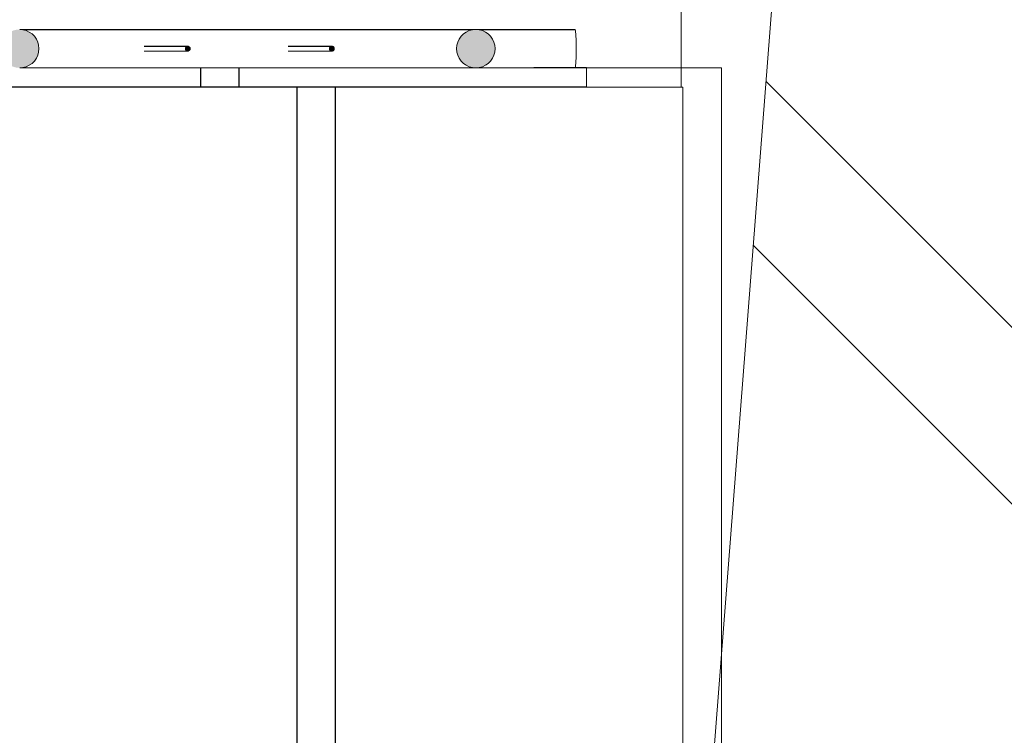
# Model space of a CAD drawing. Header units: millimetres. Extents: x -8078 to 241103, y -4319 to 602442.
# Tile 66 of 148: x 37901 to 38926, y 297789 to 298534. Entities that reach past the tile are written whole.
import ezdxf

# ---------------------------------------------------------------- set-up
doc = ezdxf.new("R2010")
doc.units = ezdxf.units.MM
doc.header["$MEASUREMENT"] = 0
doc.set_wipeout_variables(frame=1)
doc.linetypes.add('Wipeout_Contour', pattern=[1000, 0, -1000])
doc.layers.add('#podkład', color=252, linetype='Continuous')
doc.layers.add('2D - Ogólne', color=7, linetype='Continuous')

# ---------------------------------------------------------------- blocks, each defined once
blk = doc.blocks.new('qqe433333')
at = {"linetype": 'Continuous', "lineweight": 0}
blk.add_hatch(color=252, dxfattribs=at).paths.add_polyline_path([(-1494.9, 684409.4), (-1491.4, 684409.1), (-1488, 684409.4), (-1484.6, 684410.3), (-1481.4, 684411.8), (-1478.5, 684413.8), (-1476.1, 684416.2), (-1474.1, 684419.1), (-1472.6, 684422.3), (-1471.7, 684425.6), (-1471.4, 684429.1), (-1471.7, 684432.6), (-1472.6, 684435.9), (-1474.1, 684439.1), (-1476.1, 684442), (-1478.5, 684444.4), (-1481.4, 684446.4), (-1484.6, 684447.9), (-1488, 684448.8), (-1491.4, 684449.1), (-1494.9, 684448.8), (-1498.3, 684447.9), (-1501.5, 684446.4), (-1504.3, 684444.4), (-1506.8, 684442), (-1508.8, 684439.1), (-1510.3, 684435.9), (-1511.2, 684432.6), (-1511.5, 684429.1), (-1511.2, 684425.6), (-1510.3, 684422.3), (-1508.8, 684419.1), (-1506.8, 684416.2), (-1504.3, 684413.8), (-1501.5, 684411.8), (-1498.3, 684410.3)])
at = {"layer": '2D - Ogólne', "linetype": 'Continuous', "lineweight": 20}
h = blk.add_hatch(dxfattribs=at)
h.set_pattern_fill('Podwójny_szraf_1_4_0008', color=252, angle=90, style=0, pattern_type=2)
h.set_pattern_definition([(135, (-1702.6, 957497.23), (-459.6194, -459.6194), []), (135, (-1794.5, 957405.3), (-459.6194, -459.6194), [])])
h.paths.add_polyline_path([(-632.6, 667889.4), (-632.6, 660538), (4861.5, 660538), (4861.5, 667889.4), (4861.5, 675919.5), (4861.5, 690940.5), (3807.4, 690940.5), (-632.6, 690940.5), (-632.6, 685441.2), (-782.6, 683519.1), (-782.6, 682100.8), (516.8, 682100.8), (516.8, 681469.5), (3867.4, 681469.5), (3867.4, 675893.9), (1897.4, 675893.9), (1897.4, 667889.4)])
at = {"color": 252, "linetype": 'Continuous', "lineweight": 20, "ltscale": 100}
blk.add_line((-760.8, 684409.1), (-760.8, 683169.1), dxfattribs=at)
at = {"layer": '2D - Ogólne', "color": 252, "linetype": 'Continuous', "lineweight": 13, "ltscale": 100, "flags": 128}
blk.add_lwpolyline([(4861.5, 690940.5), (4861.5, 675919.5), (4861.5, 667889.4), (4861.5, 660538), (-632.6, 660538), (-632.6, 667889.4), (1897.4, 667889.4), (1897.4, 675893.9), (3867.4, 675893.9), (3867.4, 681469.5), (516.8, 681469.5), (516.8, 682100.8), (-782.6, 682100.8), (-782.6, 683519.1), (-632.6, 685441.2), (-632.6, 690940.5)], dxfattribs=at)
blk.add_lwpolyline([(-802.6, 681469.5), (-802.6, 685156), (-154.5, 685156), (-154.5, 681469.5)], close=True, dxfattribs=at)
at = {"color": 252, "linetype": 'Wipeout_Contour', "lineweight": 0, "ltscale": 1877158.63288447}
blk.add_wipeout([(-1362.5, 684426.6), (-1316.9, 684426.6), (-1317.3, 684426.8), (-1362.9, 684426.8)], dxfattribs=at)
at = {"color": 252, "linetype": 'Wipeout_Contour', "lineweight": 0, "ltscale": 1876579.187452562}
blk.add_wipeout([(-1212.5, 684426.6), (-1166.9, 684426.6), (-1167.3, 684426.8), (-1212.9, 684426.8)], dxfattribs=at)
at = {"color": 252, "linetype": 'Wipeout_Contour', "lineweight": 0, "ltscale": 1875988.253738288}
blk.add_wipeout([(-1066.6, 684409.4), (-1063.4, 684409.1), (-1016.4, 684409.1), (-1019.9, 684409.4)], dxfattribs=at)
at = {"color": 252, "linetype": 'Wipeout_Contour', "lineweight": 0, "ltscale": 1877160.364842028}
blk.add_wipeout([(-1362.9, 684426.8), (-1317.3, 684426.8), (-1317.7, 684426.9), (-1363.3, 684426.9)], dxfattribs=at)
at = {"color": 252, "linetype": 'Wipeout_Contour', "lineweight": 0, "ltscale": 1876580.919429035}
blk.add_wipeout([(-1212.9, 684426.8), (-1167.3, 684426.8), (-1167.7, 684426.9), (-1213.3, 684426.9)], dxfattribs=at)
at = {"color": 252, "linetype": 'Wipeout_Contour', "lineweight": 0, "ltscale": 1876001.671610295}
blk.add_wipeout([(-1069.8, 684410.3), (-1066.6, 684409.4), (-1019.9, 684409.4), (-1023.3, 684410.3)], dxfattribs=at)
at = {"color": 252, "linetype": 'Wipeout_Contour', "lineweight": 0, "ltscale": 1875116.039601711}
blk.add_wipeout([(-800.9, 683189.1), (-800.9, 684389.1), (-1162.6, 684389.1), (-1162.6, 683189.1)], dxfattribs=at)
at = {"color": 252, "linetype": 'Continuous', "lineweight": 20, "ltscale": 100}
blk.add_line((-800.9, 684389.1), (-800.9, 683189.1), dxfattribs=at)
at = {"color": 252, "linetype": 'Wipeout_Contour', "lineweight": 0, "ltscale": 1877162.043295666}
blk.add_wipeout([(-1363.3, 684426.9), (-1317.7, 684426.9), (-1318, 684427.2), (-1363.6, 684427.2)], dxfattribs=at)
at = {"color": 252, "linetype": 'Wipeout_Contour', "lineweight": 0, "ltscale": 1876582.59792128}
blk.add_wipeout([(-1213.3, 684426.9), (-1167.7, 684426.9), (-1168, 684427.2), (-1213.6, 684427.2)], dxfattribs=at)
at = {"color": 252, "linetype": 'Wipeout_Contour', "lineweight": 0, "ltscale": 1876015.11054236}
blk.add_wipeout([(-1069.8, 684410.3), (-1023.3, 684410.3), (-1026.5, 684411.8), (-1072.7, 684411.8)], dxfattribs=at)
at = {"color": 252, "linetype": 'Wipeout_Contour', "lineweight": 0, "ltscale": 1877163.617349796}
blk.add_wipeout([(-1318, 684427.2), (-1318.4, 684427.5), (-1363.9, 684427.5), (-1363.6, 684427.2)], dxfattribs=at)
at = {"color": 252, "linetype": 'Wipeout_Contour', "lineweight": 0, "ltscale": 1876584.172034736}
blk.add_wipeout([(-1213.6, 684427.2), (-1168, 684427.2), (-1168.4, 684427.5), (-1213.9, 684427.5)], dxfattribs=at)
at = {"color": 252, "linetype": 'Wipeout_Contour', "lineweight": 0, "ltscale": 1876028.162171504}
blk.add_wipeout([(-1072.7, 684411.8), (-1026.5, 684411.8), (-1029.3, 684413.8), (-1075.4, 684413.8)], dxfattribs=at)
at = {"color": 252, "linetype": 'Wipeout_Contour', "lineweight": 0, "ltscale": 1877165.039134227}
blk.add_wipeout([(-1363.9, 684427.5), (-1318.4, 684427.5), (-1318.6, 684427.9), (-1364.2, 684427.9)], dxfattribs=at)
at = {"color": 252, "linetype": 'Wipeout_Contour', "lineweight": 0, "ltscale": 1876585.593900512}
blk.add_wipeout([(-1213.9, 684427.5), (-1168.4, 684427.5), (-1168.6, 684427.9), (-1214.2, 684427.9)], dxfattribs=at)
at = {"color": 252, "linetype": 'Wipeout_Contour', "lineweight": 0, "ltscale": 1876040.429946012}
blk.add_wipeout([(-1075.4, 684413.8), (-1029.3, 684413.8), (-1031.8, 684416.2), (-1077.7, 684416.2)], dxfattribs=at)
at = {"color": 252, "linetype": 'Wipeout_Contour', "lineweight": 0, "ltscale": 1877166.265451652}
blk.add_wipeout([(-1364.4, 684428.2), (-1364.2, 684427.9), (-1318.6, 684427.9), (-1318.8, 684428.2)], dxfattribs=at)
at = {"color": 252, "linetype": 'Wipeout_Contour', "lineweight": 0, "ltscale": 1876586.82032057}
blk.add_wipeout([(-1214.4, 684428.2), (-1214.2, 684427.9), (-1168.6, 684427.9), (-1168.8, 684428.2)], dxfattribs=at)
at = {"color": 252, "linetype": 'Wipeout_Contour', "lineweight": 0, "ltscale": 1876051.541123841}
blk.add_wipeout([(-1079.6, 684419.1), (-1077.7, 684416.2), (-1031.8, 684416.2), (-1033.8, 684419.1)], dxfattribs=at)
at = {"color": 252, "linetype": 'Wipeout_Contour', "lineweight": 0, "ltscale": 1876898.987413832}
blk.add_wipeout([(-1063.4, 684409.1), (-1066.6, 684409.4), (-1488, 684409.4), (-1491.4, 684409.1)], dxfattribs=at)
at = {"color": 252, "linetype": 'Wipeout_Contour', "lineweight": 0, "ltscale": 1877167.259042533}
blk.add_wipeout([(-1364.4, 684428.2), (-1318.8, 684428.2), (-1318.9, 684428.7), (-1364.5, 684428.7)], dxfattribs=at)
at = {"color": 252, "linetype": 'Wipeout_Contour', "lineweight": 0, "ltscale": 1876587.814029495}
blk.add_wipeout([(-1214.4, 684428.2), (-1168.8, 684428.2), (-1168.9, 684428.7), (-1214.5, 684428.7)], dxfattribs=at)
at = {"color": 252, "linetype": 'Wipeout_Contour', "lineweight": 0, "ltscale": 1876061.15813473}
blk.add_wipeout([(-1079.6, 684419.1), (-1033.8, 684419.1), (-1035.3, 684422.3), (-1080.9, 684422.3)], dxfattribs=at)
at = {"color": 252, "linetype": 'Wipeout_Contour', "lineweight": 0, "ltscale": 1876899.162139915}
blk.add_wipeout([(-1066.6, 684409.4), (-1069.8, 684410.3), (-1484.6, 684410.3), (-1488, 684409.4)], dxfattribs=at)
at = {"color": 252, "linetype": 'Wipeout_Contour', "lineweight": 0, "ltscale": 1877167.989710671}
blk.add_wipeout([(-1364.5, 684428.7), (-1318.9, 684428.7), (-1318.9, 684429.1), (-1364.5, 684429.1)], dxfattribs=at)
at = {"color": 252, "linetype": 'Wipeout_Contour', "lineweight": 0, "ltscale": 1876588.544828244}
blk.add_wipeout([(-1214.5, 684429.1), (-1214.5, 684428.7), (-1168.9, 684428.7), (-1168.9, 684429.1)], dxfattribs=at)
at = {"color": 252, "linetype": 'Wipeout_Contour', "lineweight": 0, "ltscale": 1876068.98877534}
blk.add_wipeout([(-1080.9, 684422.3), (-1035.3, 684422.3), (-1036.2, 684425.6), (-1081.8, 684425.6)], dxfattribs=at)
at = {"color": 252, "linetype": 'Wipeout_Contour', "lineweight": 0, "ltscale": 1876899.964496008}
blk.add_wipeout([(-1069.8, 684410.3), (-1072.7, 684411.8), (-1481.4, 684411.8), (-1484.6, 684410.3)], dxfattribs=at)
at = {"color": 252, "linetype": 'Wipeout_Contour', "lineweight": 0, "ltscale": 1877168.440270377}
blk.add_wipeout([(-1364.5, 684429.1), (-1318.9, 684429.1), (-1318.9, 684429.5), (-1364.5, 684429.5)], dxfattribs=at)
at = {"color": 252, "linetype": 'Wipeout_Contour', "lineweight": 0, "ltscale": 1876588.995517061}
blk.add_wipeout([(-1214.5, 684429.1), (-1168.9, 684429.1), (-1168.9, 684429.5), (-1214.5, 684429.5)], dxfattribs=at)
at = {"color": 252, "linetype": 'Wipeout_Contour', "lineweight": 0, "ltscale": 1876074.795137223}
blk.add_wipeout([(-1082.1, 684429.1), (-1081.8, 684425.6), (-1036.2, 684425.6), (-1036.5, 684429.1)], dxfattribs=at)
at = {"color": 252, "linetype": 'Wipeout_Contour', "lineweight": 0, "ltscale": 1876901.370033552}
blk.add_wipeout([(-1478.5, 684413.8), (-1481.4, 684411.8), (-1072.7, 684411.8), (-1075.4, 684413.8)], dxfattribs=at)
at = {"color": 252, "linetype": 'Wipeout_Contour', "lineweight": 0, "ltscale": 1877168.597033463}
blk.add_wipeout([(-1364.5, 684429.5), (-1318.9, 684429.5), (-1318.8, 684430), (-1364.4, 684430)], dxfattribs=at)
at = {"color": 252, "linetype": 'Wipeout_Contour', "lineweight": 0, "ltscale": 1876589.152433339}
blk.add_wipeout([(-1214.5, 684429.5), (-1168.9, 684429.5), (-1168.8, 684430), (-1214.4, 684430)], dxfattribs=at)
at = {"color": 252, "linetype": 'Wipeout_Contour', "lineweight": 0, "ltscale": 1876078.401697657}
blk.add_wipeout([(-1036.5, 684429.1), (-1036.2, 684432.6), (-1081.8, 684432.6), (-1082.1, 684429.1)], dxfattribs=at)
at = {"color": 252, "linetype": 'Wipeout_Contour', "lineweight": 0, "ltscale": 1876903.336124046}
blk.add_wipeout([(-1478.5, 684413.8), (-1075.4, 684413.8), (-1077.7, 684416.2), (-1476.1, 684416.2)], dxfattribs=at)
at = {"color": 252, "linetype": 'Wipeout_Contour', "lineweight": 0, "ltscale": 1876079.698909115}
blk.add_wipeout([(-1081.8, 684432.6), (-1036.2, 684432.6), (-1035.3, 684435.9), (-1080.9, 684435.9)], dxfattribs=at)
at = {"color": 252, "linetype": 'Wipeout_Contour', "lineweight": 0, "ltscale": 1877168.450208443}
blk.add_wipeout([(-1364.4, 684430), (-1318.8, 684430), (-1318.6, 684430.4), (-1364.2, 684430.4)], dxfattribs=at)
at = {"color": 252, "linetype": 'Wipeout_Contour', "lineweight": 0, "ltscale": 1876589.005751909}
blk.add_wipeout([(-1214.4, 684430), (-1168.8, 684430), (-1168.6, 684430.4), (-1214.2, 684430.4)], dxfattribs=at)
at = {"color": 252, "linetype": 'Wipeout_Contour', "lineweight": 0, "ltscale": 1876905.803010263}
blk.add_wipeout([(-1476.1, 684416.2), (-1077.7, 684416.2), (-1079.6, 684419.1), (-1474.1, 684419.1)], dxfattribs=at)
at = {"color": 252, "linetype": 'Wipeout_Contour', "lineweight": 0, "ltscale": 1876078.646446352}
blk.add_wipeout([(-1080.9, 684435.9), (-1035.3, 684435.9), (-1033.8, 684439.1), (-1079.6, 684439.1)], dxfattribs=at)
at = {"color": 252, "linetype": 'Wipeout_Contour', "lineweight": 0, "ltscale": 1877168.004282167}
blk.add_wipeout([(-1364.2, 684430.4), (-1318.6, 684430.4), (-1318.4, 684430.7), (-1363.9, 684430.7)], dxfattribs=at)
at = {"color": 252, "linetype": 'Wipeout_Contour', "lineweight": 0, "ltscale": 1876588.559964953}
blk.add_wipeout([(-1214.2, 684430.4), (-1168.6, 684430.4), (-1168.4, 684430.7), (-1213.9, 684430.7)], dxfattribs=at)
at = {"color": 252, "linetype": 'Wipeout_Contour', "lineweight": 0, "ltscale": 1876075.276309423}
blk.add_wipeout([(-1079.6, 684439.1), (-1033.8, 684439.1), (-1031.8, 684442), (-1077.7, 684442)], dxfattribs=at)
at = {"color": 252, "linetype": 'Wipeout_Contour', "lineweight": 0, "ltscale": 1877167.272805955}
blk.add_wipeout([(-1363.9, 684430.7), (-1318.4, 684430.7), (-1318, 684431), (-1363.6, 684431)], dxfattribs=at)
at = {"color": 252, "linetype": 'Wipeout_Contour', "lineweight": 0, "ltscale": 1876587.828619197}
blk.add_wipeout([(-1213.9, 684430.7), (-1168.4, 684430.7), (-1168, 684431), (-1213.6, 684431)], dxfattribs=at)
at = {"color": 252, "linetype": 'Wipeout_Contour', "lineweight": 0, "ltscale": 1876069.690882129}
blk.add_wipeout([(-1077.7, 684442), (-1031.8, 684442), (-1029.3, 684444.4), (-1075.4, 684444.4)], dxfattribs=at)
at = {"color": 252, "linetype": 'Wipeout_Contour', "lineweight": 0, "ltscale": 1877166.277979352}
blk.add_wipeout([(-1363.6, 684431), (-1318, 684431), (-1317.7, 684431.3), (-1363.3, 684431.3)], dxfattribs=at)
at = {"color": 252, "linetype": 'Wipeout_Contour', "lineweight": 0, "ltscale": 1876586.8339124}
blk.add_wipeout([(-1213.3, 684431.3), (-1213.6, 684431), (-1168, 684431), (-1167.7, 684431.3)], dxfattribs=at)
at = {"color": 252, "linetype": 'Wipeout_Contour', "lineweight": 0, "ltscale": 1876062.059846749}
blk.add_wipeout([(-1072.7, 684446.4), (-1075.4, 684444.4), (-1029.3, 684444.4), (-1026.5, 684446.4)], dxfattribs=at)
at = {"color": 252, "linetype": 'Wipeout_Contour', "lineweight": 0, "ltscale": 1877165.050052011}
blk.add_wipeout([(-1317.7, 684431.3), (-1317.3, 684431.5), (-1362.9, 684431.5), (-1363.3, 684431.3)], dxfattribs=at)
at = {"color": 252, "linetype": 'Wipeout_Contour', "lineweight": 0, "ltscale": 1876585.606082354}
blk.add_wipeout([(-1167.7, 684431.3), (-1167.3, 684431.5), (-1212.9, 684431.5), (-1213.3, 684431.3)], dxfattribs=at)
at = {"color": 252, "linetype": 'Wipeout_Contour', "lineweight": 0, "ltscale": 1876052.615062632}
blk.add_wipeout([(-1069.8, 684447.9), (-1072.7, 684446.4), (-1026.5, 684446.4), (-1023.3, 684447.9)], dxfattribs=at)
at = {"color": 252, "linetype": 'Wipeout_Contour', "lineweight": 0, "ltscale": 1877163.62632154}
blk.add_wipeout([(-1362.9, 684431.5), (-1317.3, 684431.5), (-1316.9, 684431.6), (-1362.5, 684431.6)], dxfattribs=at)
at = {"color": 252, "linetype": 'Wipeout_Contour', "lineweight": 0, "ltscale": 1876584.182442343}
blk.add_wipeout([(-1212.9, 684431.5), (-1167.3, 684431.5), (-1166.9, 684431.6), (-1212.5, 684431.6)], dxfattribs=at)
at = {"linetype": 'Continuous', "lineweight": 0}
for points in [[(-1316.9, 684426.6), (-1316.4, 684426.6), (-1316, 684426.6), (-1315.6, 684426.8), (-1315.2, 684426.9), (-1314.8, 684427.2), (-1314.5, 684427.5), (-1314.3, 684427.9), (-1314.1, 684428.2), (-1314, 684428.7), (-1313.9, 684429.1), (-1314, 684429.5), (-1314.1, 684430), (-1314.3, 684430.4), (-1314.5, 684430.7), (-1314.8, 684431), (-1315.2, 684431.3), (-1315.6, 684431.5), (-1316, 684431.6), (-1316.4, 684431.6), (-1316.9, 684431.6), (-1317.3, 684431.5), (-1317.7, 684431.3), (-1318, 684431), (-1318.4, 684430.7), (-1318.6, 684430.4), (-1318.8, 684430), (-1318.9, 684429.5), (-1318.9, 684429.1), (-1318.9, 684428.7), (-1318.8, 684428.2), (-1318.6, 684427.9), (-1318.4, 684427.5), (-1318, 684427.2), (-1317.7, 684426.9), (-1317.3, 684426.8)], [(-1166.9, 684426.6), (-1166.4, 684426.6), (-1166, 684426.6), (-1165.6, 684426.8), (-1165.2, 684426.9), (-1164.8, 684427.2), (-1164.5, 684427.5), (-1164.3, 684427.9), (-1164.1, 684428.2), (-1164, 684428.7), (-1163.9, 684429.1), (-1164, 684429.5), (-1164.1, 684430), (-1164.3, 684430.4), (-1164.5, 684430.7), (-1164.8, 684431), (-1165.2, 684431.3), (-1165.6, 684431.5), (-1166, 684431.6), (-1166.4, 684431.6), (-1166.9, 684431.6), (-1167.3, 684431.5), (-1167.7, 684431.3), (-1168, 684431), (-1168.4, 684430.7), (-1168.6, 684430.4), (-1168.8, 684430), (-1168.9, 684429.5), (-1168.9, 684429.1), (-1168.9, 684428.7), (-1168.8, 684428.2), (-1168.6, 684427.9), (-1168.4, 684427.5), (-1168, 684427.2), (-1167.7, 684426.9), (-1167.3, 684426.8)]]:
    blk.add_hatch(color=252, dxfattribs=at).paths.add_polyline_path(points)
at = {"color": 252, "linetype": 'Wipeout_Contour', "lineweight": 0, "ltscale": 1876041.643491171}
blk.add_wipeout([(-1069.8, 684447.9), (-1023.3, 684447.9), (-1019.9, 684448.8), (-1066.6, 684448.8)], dxfattribs=at)
at = {"color": 252, "linetype": 'Wipeout_Contour', "lineweight": 0, "ltscale": 1876029.478474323}
blk.add_wipeout([(-1063.4, 684449.1), (-1066.6, 684448.8), (-1019.9, 684448.8), (-1016.4, 684449.1)], dxfattribs=at)
at = {"color": 252, "linetype": 'Wipeout_Contour', "lineweight": 0, "ltscale": 20645623.45441943}
blk.add_wipeout([(-1163.9, 684429.1), (-1082.1, 684429.1), (-1081.8, 684432.6), (-1471.7, 684432.6), (-1471.4, 684429.1), (-1364.5, 684429.1), (-1364.5, 684429.5), (-1364.4, 684430), (-1364.2, 684430.4), (-1363.9, 684430.7), (-1363.6, 684431), (-1363.3, 684431.3), (-1362.9, 684431.5), (-1362.5, 684431.6), (-1362, 684431.6), (-1316.4, 684431.6), (-1316, 684431.6), (-1315.6, 684431.5), (-1315.2, 684431.3), (-1314.8, 684431), (-1314.5, 684430.7), (-1314.3, 684430.4), (-1314.1, 684430), (-1314, 684429.5), (-1313.9, 684429.1), (-1214.5, 684429.1), (-1214.5, 684429.5), (-1214.4, 684430), (-1214.2, 684430.4), (-1213.9, 684430.7), (-1213.6, 684431), (-1213.3, 684431.3), (-1212.9, 684431.5), (-1212.5, 684431.6), (-1212, 684431.6), (-1166.4, 684431.6), (-1166, 684431.6), (-1165.6, 684431.5), (-1165.2, 684431.3), (-1164.8, 684431), (-1164.5, 684430.7), (-1164.3, 684430.4), (-1164.1, 684430), (-1164, 684429.5)], dxfattribs=at)
at = {"color": 252, "linetype": 'Wipeout_Contour', "lineweight": 0, "ltscale": 1876908.695808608}
blk.add_wipeout([(-1474.1, 684419.1), (-1079.6, 684419.1), (-1080.9, 684422.3), (-1472.6, 684422.3)], dxfattribs=at)
at = {"linetype": 'Continuous', "lineweight": 0}
blk.add_hatch(color=252, dxfattribs=at).paths.add_polyline_path([(-1016.4, 684409.1), (-1013, 684409.4), (-1009.6, 684410.3), (-1006.4, 684411.8), (-1003.5, 684413.8), (-1001.1, 684416.2), (-999.1, 684419.1), (-997.6, 684422.3), (-996.7, 684425.6), (-996.4, 684429.1), (-996.7, 684432.6), (-997.6, 684435.9), (-999.1, 684439.1), (-1001.1, 684442), (-1003.5, 684444.4), (-1006.4, 684446.4), (-1009.6, 684447.9), (-1013, 684448.8), (-1016.4, 684449.1), (-1019.9, 684448.8), (-1023.3, 684447.9), (-1026.5, 684446.4), (-1029.3, 684444.4), (-1031.8, 684442), (-1033.8, 684439.1), (-1035.3, 684435.9), (-1036.2, 684432.6), (-1036.5, 684429.1), (-1036.2, 684425.6), (-1035.3, 684422.3), (-1033.8, 684419.1), (-1031.8, 684416.2), (-1029.3, 684413.8), (-1026.5, 684411.8), (-1023.3, 684410.3), (-1019.9, 684409.4)])
at = {"color": 252, "linetype": 'Wipeout_Contour', "lineweight": 0, "ltscale": 1876922.631913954}
blk.add_wipeout([(-1471.7, 684432.6), (-1081.8, 684432.6), (-1080.9, 684435.9), (-1472.6, 684435.9)], dxfattribs=at)
at = {"color": 252, "linetype": 'Wipeout_Contour', "lineweight": 0, "ltscale": 1876911.926604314}
blk.add_wipeout([(-1472.6, 684422.3), (-1080.9, 684422.3), (-1081.8, 684425.6), (-1471.7, 684425.6)], dxfattribs=at)
at = {"color": 252, "linetype": 'Wipeout_Contour', "lineweight": 0, "ltscale": 1876926.176225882}
blk.add_wipeout([(-1080.9, 684435.9), (-1079.6, 684439.1), (-1474.1, 684439.1), (-1472.6, 684435.9)], dxfattribs=at)
at = {"color": 252, "linetype": 'Wipeout_Contour', "lineweight": 0, "ltscale": 20645586.50023165}
blk.add_wipeout([(-1471.4, 684429.1), (-1471.7, 684425.6), (-1081.8, 684425.6), (-1082.1, 684429.1), (-1163.9, 684429.1), (-1164, 684428.7), (-1164.1, 684428.2), (-1164.3, 684427.9), (-1164.5, 684427.5), (-1164.8, 684427.2), (-1165.2, 684426.9), (-1165.6, 684426.8), (-1166, 684426.6), (-1166.4, 684426.6), (-1212, 684426.6), (-1212.5, 684426.6), (-1212.9, 684426.8), (-1213.3, 684426.9), (-1213.6, 684427.2), (-1213.9, 684427.5), (-1214.2, 684427.9), (-1214.4, 684428.2), (-1214.5, 684428.7), (-1214.5, 684429.1), (-1313.9, 684429.1), (-1314, 684428.7), (-1314.1, 684428.2), (-1314.3, 684427.9), (-1314.5, 684427.5), (-1314.8, 684427.2), (-1315.2, 684426.9), (-1315.6, 684426.8), (-1316, 684426.6), (-1316.4, 684426.6), (-1362, 684426.6), (-1362.5, 684426.6), (-1362.9, 684426.8), (-1363.3, 684426.9), (-1363.6, 684427.2), (-1363.9, 684427.5), (-1364.2, 684427.9), (-1364.4, 684428.2), (-1364.5, 684428.7), (-1364.5, 684429.1)], dxfattribs=at)
at = {"color": 252, "linetype": 'Wipeout_Contour', "lineweight": 0, "ltscale": 1875673.415926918}
blk.add_wipeout([(-996.4, 684429.1), (-912, 684429.1), (-912, 684432.6), (-996.7, 684432.6)], dxfattribs=at)
at = {"color": 252, "linetype": 'Wipeout_Contour', "lineweight": 0, "ltscale": 1875688.420104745}
blk.add_wipeout([(-1016.4, 684409.1), (-913.4, 684409.1), (-913.1, 684409.4), (-1013, 684409.4)], dxfattribs=at)
at = {"color": 252, "linetype": 'Continuous', "lineweight": 13, "ltscale": 100}
for p, q in [((-1316.4, 684431.6), (-1362, 684431.6)), ((-1316.4, 684426.6), (-1362, 684426.6)), ((-1166.4, 684431.6), (-1212, 684431.6)), ((-1166.4, 684426.6), (-1212, 684426.6))]:
    blk.add_line(p, q, dxfattribs=at)
at = {"color": 252, "linetype": 'Continuous', "lineweight": 13, "ltscale": 100, "flags": 128}
for points in [[(-1316.4, 684426.6), (-1316, 684426.6), (-1315.6, 684426.8), (-1315.2, 684426.9), (-1314.8, 684427.2), (-1314.5, 684427.5), (-1314.3, 684427.9), (-1314.1, 684428.2), (-1314, 684428.7), (-1313.9, 684429.1), (-1314, 684429.5), (-1314.1, 684430), (-1314.3, 684430.4), (-1314.5, 684430.7), (-1314.8, 684431), (-1315.2, 684431.3), (-1315.6, 684431.5), (-1316, 684431.6), (-1316.4, 684431.6), (-1316.9, 684431.6), (-1317.3, 684431.5), (-1317.7, 684431.3), (-1318, 684431), (-1318.4, 684430.7), (-1318.6, 684430.4), (-1318.8, 684430), (-1318.9, 684429.5), (-1318.9, 684429.1), (-1318.9, 684428.7), (-1318.8, 684428.2), (-1318.6, 684427.9), (-1318.4, 684427.5), (-1318, 684427.2), (-1317.7, 684426.9), (-1317.3, 684426.8), (-1316.9, 684426.6)], [(-1166, 684426.6), (-1165.6, 684426.8), (-1165.2, 684426.9), (-1164.8, 684427.2), (-1164.5, 684427.5), (-1164.3, 684427.9), (-1164.1, 684428.2), (-1164, 684428.7), (-1163.9, 684429.1), (-1164, 684429.5), (-1164.1, 684430), (-1164.3, 684430.4), (-1164.5, 684430.7), (-1164.8, 684431), (-1165.2, 684431.3), (-1165.6, 684431.5), (-1166, 684431.6), (-1166.4, 684431.6), (-1166.9, 684431.6), (-1167.3, 684431.5), (-1167.7, 684431.3), (-1168, 684431), (-1168.4, 684430.7), (-1168.6, 684430.4), (-1168.8, 684430), (-1168.9, 684429.5), (-1168.9, 684429.1), (-1168.9, 684428.7), (-1168.8, 684428.2), (-1168.6, 684427.9), (-1168.4, 684427.5), (-1168, 684427.2), (-1167.7, 684426.9), (-1167.3, 684426.8), (-1166.9, 684426.6), (-1166.4, 684426.6)]]:
    blk.add_lwpolyline(points, close=True, dxfattribs=at)
at = {"color": 252, "linetype": 'Wipeout_Contour', "lineweight": 0, "ltscale": 1876929.527403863}
blk.add_wipeout([(-1474.1, 684439.1), (-1079.6, 684439.1), (-1077.7, 684442), (-1476.1, 684442)], dxfattribs=at)
at = {"color": 252, "linetype": 'Wipeout_Contour', "lineweight": 0, "ltscale": 1875678.209264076}
blk.add_wipeout([(-997.6, 684435.9), (-996.7, 684432.6), (-912, 684432.6), (-912.1, 684435.9)], dxfattribs=at)
at = {"color": 252, "linetype": 'Wipeout_Contour', "lineweight": 0, "ltscale": 1875681.974387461}
blk.add_wipeout([(-1009.6, 684410.3), (-1013, 684409.4), (-913.1, 684409.4), (-912.9, 684410.3)], dxfattribs=at)
at = {"color": 252, "linetype": 'Wipeout_Contour', "lineweight": 0, "ltscale": 1876932.583588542}
blk.add_wipeout([(-1077.7, 684442), (-1075.4, 684444.4), (-1478.5, 684444.4), (-1476.1, 684442)], dxfattribs=at)
at = {"color": 252, "linetype": 'Wipeout_Contour', "lineweight": 0, "ltscale": 1875684.049501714}
blk.add_wipeout([(-912.1, 684435.9), (-912.2, 684439.1), (-999.1, 684439.1), (-997.6, 684435.9)], dxfattribs=at)
at = {"color": 252, "linetype": 'Wipeout_Contour', "lineweight": 0, "ltscale": 1875676.460939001}
blk.add_wipeout([(-1006.4, 684411.8), (-1009.6, 684410.3), (-912.9, 684410.3), (-912.7, 684411.8)], dxfattribs=at)
at = {"color": 252, "linetype": 'Wipeout_Contour', "lineweight": 0, "ltscale": 1876935.251926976}
blk.add_wipeout([(-1481.4, 684446.4), (-1478.5, 684444.4), (-1075.4, 684444.4), (-1072.7, 684446.4)], dxfattribs=at)
at = {"color": 252, "linetype": 'Wipeout_Contour', "lineweight": 0, "ltscale": 1875690.759247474}
blk.add_wipeout([(-912.2, 684439.1), (-912.3, 684442), (-1001.1, 684442), (-999.1, 684439.1)], dxfattribs=at)
at = {"color": 252, "linetype": 'Wipeout_Contour', "lineweight": 0, "ltscale": 1875672.047351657}
blk.add_wipeout([(-912.7, 684411.8), (-912.5, 684413.8), (-1003.5, 684413.8), (-1006.4, 684411.8)], dxfattribs=at)
at = {"color": 252, "linetype": 'Wipeout_Contour', "lineweight": 0, "ltscale": 1876937.451332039}
blk.add_wipeout([(-1072.7, 684446.4), (-1069.8, 684447.9), (-1484.6, 684447.9), (-1481.4, 684446.4)], dxfattribs=at)
at = {"color": 252, "linetype": 'Wipeout_Contour', "lineweight": 0, "ltscale": 1875698.13460747}
blk.add_wipeout([(-912.3, 684442), (-912.5, 684444.4), (-1003.5, 684444.4), (-1001.1, 684442)], dxfattribs=at)
at = {"color": 252, "linetype": 'Wipeout_Contour', "lineweight": 0, "ltscale": 1875668.867891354}
blk.add_wipeout([(-1003.5, 684413.8), (-912.5, 684413.8), (-912.3, 684416.2), (-1001.1, 684416.2)], dxfattribs=at)
at = {"color": 252, "linetype": 'Continuous', "lineweight": 13, "ltscale": 100}
blk.add_line((-912.1, 684435.9), (-912.2, 684439.1), dxfattribs=at)
at = {"color": 252, "linetype": 'Wipeout_Contour', "lineweight": 0, "ltscale": 1876939.114913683}
blk.add_wipeout([(-1484.6, 684447.9), (-1069.8, 684447.9), (-1066.6, 684448.8), (-1488, 684448.8)], dxfattribs=at)
at = {"color": 252, "linetype": 'Wipeout_Contour', "lineweight": 0, "ltscale": 1875705.951451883}
blk.add_wipeout([(-1006.4, 684446.4), (-1003.5, 684444.4), (-912.5, 684444.4), (-912.7, 684446.4)], dxfattribs=at)
at = {"color": 252, "linetype": 'Wipeout_Contour', "lineweight": 0, "ltscale": 1875667.019213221}
blk.add_wipeout([(-912.3, 684416.2), (-912.2, 684419.1), (-999.1, 684419.1), (-1001.1, 684416.2)], dxfattribs=at)
at = {"color": 252, "linetype": 'Wipeout_Contour', "lineweight": 0, "ltscale": 1876134.072374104}
blk.add_wipeout([(-1262.9, 684389.1), (-901.2, 684389.1), (-901.2, 684409.1), (-1262.9, 684409.1)], dxfattribs=at)
at = {"color": 252, "linetype": 'Continuous', "lineweight": 13, "ltscale": 100}
for p, q in [((-1016.4, 684409.1), (-1063.4, 684409.1)), ((-956.2, 684409.1), (-1016.4, 684409.1)), ((-913.4, 684409.1), (-913.1, 684409.4)), ((-913.1, 684409.4), (-912.9, 684410.3)), ((-912.9, 684410.3), (-912.7, 684411.8)), ((-912.7, 684411.8), (-912.5, 684413.8))]:
    blk.add_line(p, q, dxfattribs=at)
at = {"color": 252, "linetype": 'Continuous', "lineweight": 25, "ltscale": 100}
blk.add_line((-901.2, 684409.1), (-956.2, 684409.1), dxfattribs=at)
at = {"color": 252, "linetype": 'Continuous', "lineweight": 20, "ltscale": 100}
for p, q in [((-901.2, 684409.1), (-901.2, 684389.1)), ((-901.2, 684389.1), (-800.9, 684389.1))]:
    blk.add_line(p, q, dxfattribs=at)
at = {"color": 252, "linetype": 'Continuous', "lineweight": 20, "ltscale": 100, "flags": 128}
blk.add_lwpolyline([(-901.2, 684409.1), (-800.9, 684409.1), (-760.8, 684409.1)], dxfattribs=at)
at = {"color": 252, "linetype": 'Wipeout_Contour', "lineweight": 0, "ltscale": 1876940.192128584}
blk.add_wipeout([(-1488, 684448.8), (-1066.6, 684448.8), (-1063.4, 684449.1), (-1491.4, 684449.1)], dxfattribs=at)
at = {"color": 252, "linetype": 'Wipeout_Contour', "lineweight": 0, "ltscale": 1875713.972220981}
blk.add_wipeout([(-1006.4, 684446.4), (-912.7, 684446.4), (-912.9, 684447.9), (-1009.6, 684447.9)], dxfattribs=at)
at = {"color": 252, "linetype": 'Wipeout_Contour', "lineweight": 0, "ltscale": 1875666.557520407}
blk.add_wipeout([(-999.1, 684419.1), (-912.2, 684419.1), (-912.1, 684422.3), (-997.6, 684422.3)], dxfattribs=at)
at = {"color": 252, "linetype": 'Wipeout_Contour', "lineweight": 0, "ltscale": 1876858.275896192}
blk.add_wipeout([(-1662.6, 683189.1), (-1202.6, 683189.1), (-1202.6, 684389.1), (-1662.6, 684389.1)], dxfattribs=at)
at = {"color": 252, "linetype": 'Continuous', "lineweight": 13, "ltscale": 100}
for p, q in [((-1063.4, 684449.1), (-1491.4, 684449.1)), ((-912.2, 684439.1), (-912.3, 684442)), ((-912.5, 684413.8), (-912.3, 684416.2))]:
    blk.add_line(p, q, dxfattribs=at)
at = {"color": 252, "linetype": 'Wipeout_Contour', "lineweight": 0, "ltscale": 1875721.953078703}
blk.add_wipeout([(-1009.6, 684447.9), (-912.9, 684447.9), (-913.1, 684448.8), (-1013, 684448.8)], dxfattribs=at)
at = {"color": 252, "linetype": 'Wipeout_Contour', "lineweight": 0, "ltscale": 1875667.496816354}
blk.add_wipeout([(-997.6, 684422.3), (-912.1, 684422.3), (-912, 684425.6), (-996.7, 684425.6)], dxfattribs=at)
at = {"color": 252, "linetype": 'Wipeout_Contour', "lineweight": 0, "ltscale": 1877875.749360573}
blk.add_wipeout([(-1762.9, 684389.1), (-1302.9, 684389.1), (-1302.9, 684409.1), (-1762.9, 684409.1)], dxfattribs=at)
at = {"color": 252, "linetype": 'Wipeout_Contour', "lineweight": 0, "ltscale": 1875892.173534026}
blk.add_wipeout([(-1202.6, 683189.1), (-1162.6, 683189.1), (-1162.6, 684389.1), (-1202.6, 684389.1)], dxfattribs=at)
at = {"color": 252, "linetype": 'Continuous', "lineweight": 13, "ltscale": 100}
blk.add_line((-912.3, 684416.2), (-912.2, 684419.1), dxfattribs=at)
at = {"color": 252, "linetype": 'Continuous', "lineweight": 25, "ltscale": 100}
for p, q in [((-1202.6, 683189.1), (-1202.6, 684389.1)), ((-1162.6, 683189.1), (-1162.6, 684389.1))]:
    blk.add_line(p, q, dxfattribs=at)
at = {"color": 252, "linetype": 'Continuous', "lineweight": 13, "ltscale": 100, "flags": 128}
blk.add_lwpolyline([(-1491.4, 684409.1), (-1488, 684409.4), (-1484.6, 684410.3), (-1481.4, 684411.8), (-1478.5, 684413.8), (-1476.1, 684416.2), (-1474.1, 684419.1), (-1472.6, 684422.3), (-1471.7, 684425.6), (-1471.4, 684429.1), (-1471.7, 684432.6), (-1472.6, 684435.9), (-1474.1, 684439.1), (-1476.1, 684442), (-1478.5, 684444.4), (-1481.4, 684446.4), (-1484.6, 684447.9), (-1488, 684448.8), (-1491.4, 684449.1)], dxfattribs=at)
at = {"color": 252, "linetype": 'Wipeout_Contour', "lineweight": 0, "ltscale": 1875729.651428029}
blk.add_wipeout([(-913.1, 684448.8), (-913.4, 684449.1), (-1016.4, 684449.1), (-1013, 684448.8)], dxfattribs=at)
at = {"color": 252, "linetype": 'Wipeout_Contour', "lineweight": 0, "ltscale": 1875669.808610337}
blk.add_wipeout([(-996.4, 684429.1), (-996.7, 684425.6), (-912, 684425.6), (-912, 684429.1)], dxfattribs=at)
at = {"color": 252, "linetype": 'Wipeout_Contour', "lineweight": 0, "ltscale": 1876909.956921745}
blk.add_wipeout([(-1302.9, 684409.1), (-1302.9, 684389.1), (-1262.9, 684389.1), (-1262.9, 684409.1)], dxfattribs=at)
at = {"color": 252, "linetype": 'Continuous', "lineweight": 13, "ltscale": 100}
for p, q in [((-1016.4, 684449.1), (-1063.4, 684449.1)), ((-913.4, 684449.1), (-1016.4, 684449.1)), ((-913.1, 684448.8), (-913.4, 684449.1)), ((-912.9, 684447.9), (-913.1, 684448.8)), ((-912.7, 684446.4), (-912.9, 684447.9)), ((-912.5, 684444.4), (-912.7, 684446.4)), ((-912.3, 684442), (-912.5, 684444.4)), ((-912, 684432.6), (-912.1, 684435.9)), ((-912.1, 684422.3), (-912, 684425.6)), ((-912, 684429.1), (-912, 684432.6)), ((-912, 684425.6), (-912, 684429.1)), ((-912.2, 684419.1), (-912.1, 684422.3)), ((-1063.4, 684409.1), (-1491.4, 684409.1))]:
    blk.add_line(p, q, dxfattribs=at)
at = {"color": 252, "linetype": 'Continuous', "lineweight": 25, "ltscale": 100}
for p, q in [((-1302.9, 684389.1), (-1302.9, 684409.1)), ((-1262.9, 684389.1), (-1262.9, 684409.1)), ((-1302.9, 684389.1), (-1762.9, 684389.1)), ((-1262.9, 684389.1), (-1302.9, 684389.1)), ((-901.2, 684389.1), (-1262.9, 684389.1))]:
    blk.add_line(p, q, dxfattribs=at)
at = {"color": 252, "linetype": 'Continuous', "lineweight": 13, "ltscale": 100, "flags": 128}
blk.add_lwpolyline([(-1013, 684409.4), (-1009.6, 684410.3), (-1006.4, 684411.8), (-1003.5, 684413.8), (-1001.1, 684416.2), (-999.1, 684419.1), (-997.6, 684422.3), (-996.7, 684425.6), (-996.4, 684429.1), (-996.7, 684432.6), (-997.6, 684435.9), (-999.1, 684439.1), (-1001.1, 684442), (-1003.5, 684444.4), (-1006.4, 684446.4), (-1009.6, 684447.9), (-1013, 684448.8), (-1016.4, 684449.1), (-1019.9, 684448.8), (-1023.3, 684447.9), (-1026.5, 684446.4), (-1029.3, 684444.4), (-1031.8, 684442), (-1033.8, 684439.1), (-1035.3, 684435.9), (-1036.2, 684432.6), (-1036.5, 684429.1), (-1036.2, 684425.6), (-1035.3, 684422.3), (-1033.8, 684419.1), (-1031.8, 684416.2), (-1029.3, 684413.8), (-1026.5, 684411.8), (-1023.3, 684410.3), (-1019.9, 684409.4), (-1016.4, 684409.1)], close=True, dxfattribs=at)

msp = doc.modelspace()

# ---------------------------------------------------------------- block references
at = {"layer": '#podkład'}
msp.add_blockref('qqe433333', (39392.7, -385925.5), dxfattribs=at)

doc.saveas('drawing.dxf')
